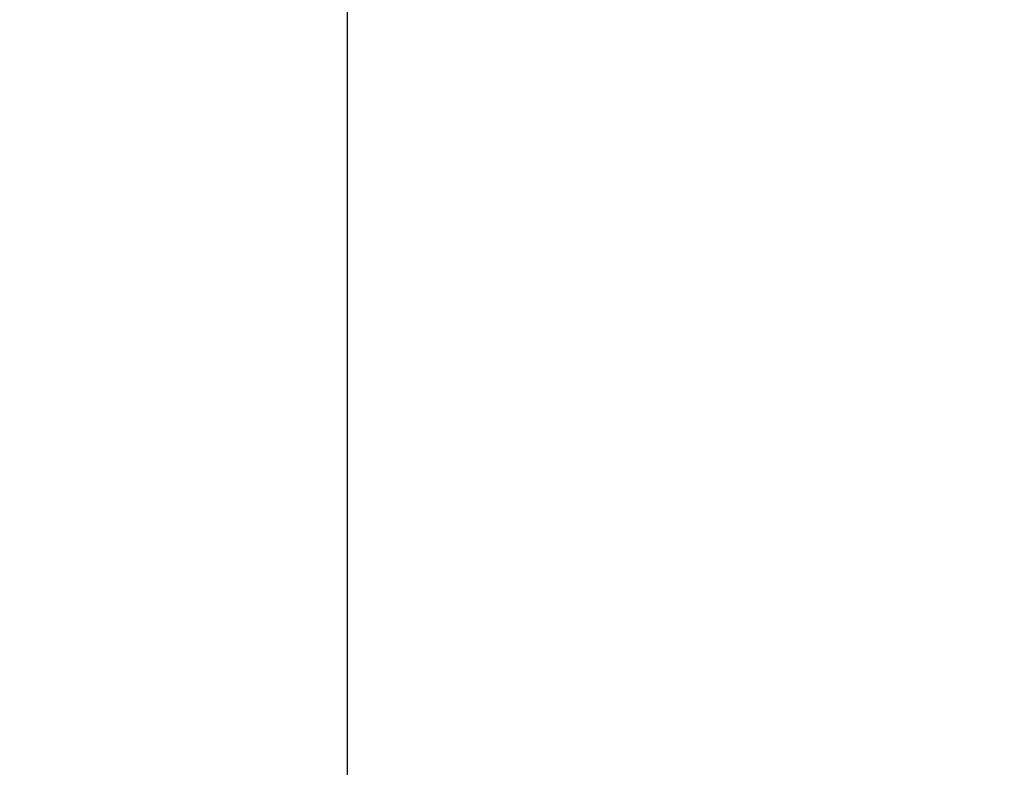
# Model space of a CAD drawing. Header units: millimetres. Extents: x -630 to 192, y -7 to 1615.
# Tile 8 of 249: x -614.96 to -608.21, y 14.67 to 19.8. Entities that reach past the tile are written whole.
import ezdxf

# ---------------------------------------------------------------- set-up
doc = ezdxf.new("R2010")
doc.units = ezdxf.units.MM
doc.header["$MEASUREMENT"] = 0
doc.layers.add('OVIDIO 160x80x72h', color=7, linetype='Continuous')

msp = doc.modelspace()

# ---------------------------------------------------------------- linework, layer by layer
at = {"layer": 'OVIDIO 160x80x72h', "extrusion": (0.108979, 0.202852, 0.973126)}
for points in [[(553.5254, 272.455), (553.5254, 433.1109)], [(553.5254, 433.1109), (553.5254, 272.455)], [(553.2299, 433.1109), (553.2299, 272.455)], [(552.9345, 433.1109), (552.9345, 272.455)], [(552.9345, 272.455), (552.9345, 433.1109)]]:
    msp.add_lwpolyline(points, dxfattribs=at)
at = {"layer": 'OVIDIO 160x80x72h', "extrusion": (0.235702, 0.235702, 0.942809)}
for points in [[(442.3418, 639.8066), (442.3418, 530.7288)], [(441.3931, 530.7288), (441.3931, 639.8066)], [(439.4957, 639.8066), (439.4957, 530.7288)], [(438.547, 530.7288), (438.547, 639.8066)]]:
    msp.add_lwpolyline(points, dxfattribs=at)
at = {"layer": 'OVIDIO 160x80x72h', "extrusion": (0.881208, -0.265507, 0.391124)}
for points in [[(-115.7444, 836.9468), (-161.3641, 896.1669)], [(-161.3641, 896.1669), (-115.7444, 836.9468)]]:
    msp.add_lwpolyline(points, dxfattribs=at)
at = {"layer": 'OVIDIO 160x80x72h', "extrusion": (0.881185, -0.265561, 0.391139)}
for points in [[(-162.1255, 895.6349), (-115.8052, 835.5167)], [(-115.8052, 835.5167), (-162.1255, 895.6349)]]:
    msp.add_lwpolyline(points, dxfattribs=at)
at = {"layer": 'OVIDIO 160x80x72h', "extrusion": (1, 0, 0)}
for points in [[(24.5719, 717.004), (12.1789, 717.004)], [(12.1789, 719.6873), (24.5719, 719.6873)]]:
    msp.add_lwpolyline(points, dxfattribs=at)
at = {"layer": 'OVIDIO 160x80x72h'}
msp.add_lwpolyline([(-612.716, 24.5719), (-612.716, 12.1789)], dxfattribs=at)
at = {"layer": 'OVIDIO 160x80x72h', "extrusion": (0.108995, 0.202872, 0.97312)}
for points in [[(551.0951, 426.5591), (551.0951, 431.5591)], [(551.0951, 431.5591), (551.0951, 426.5591)]]:
    msp.add_lwpolyline(points, dxfattribs=at)
at = {"layer": 'OVIDIO 160x80x72h', "extrusion": (0, 1, 0)}
msp.add_lwpolyline([(612.0451, 719.6873), (613.3868, 717.004)], dxfattribs=at)

doc.saveas('drawing.dxf')
